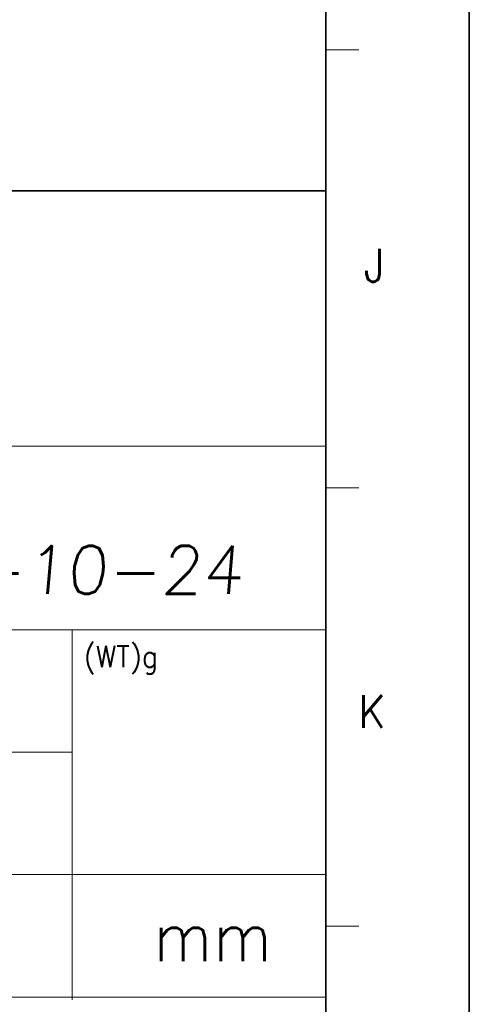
# Model space of a CAD drawing. Header units: millimetres. Extents: x 4065 to 8083, y -652 to 5416.
# Tile 235 of 256: x 5264 to 5332, y 4640 to 4790. Entities that reach past the tile are written whole.
import ezdxf
from ezdxf.enums import TextEntityAlignment as Align

# ---------------------------------------------------------------- set-up
doc = ezdxf.new("R2010")
doc.units = ezdxf.units.MM
doc.header["$LTSCALE"] = 0.8
doc.layers.get('0').update_dxf_attribs({"linetype": 'CONTINUOUS', "lineweight": 0})
doc.layers.add('2', color=3, linetype='CONTINUOUS', lineweight=0)
doc.styles.add('GHS', font='romans', dxfattribs={"height": 2, "bigfont": 'whgtxt'})
doc.styles.get("Standard").update_dxf_attribs({"font": 'romans.shx', "width": 0.8, "oblique": 5, "bigfont": 'whgtxt.shx'})

msp = doc.modelspace()

# ---------------------------------------------------------------- linework, layer by layer
at = {"color": 7, "linetype": 'Continuous', "lineweight": 35}
for p, q in [((5310.399, 4585.783), (5310.399, 5383.651)), ((5096.738, 4763.834), (5310.399, 4763.834))]:
    msp.add_line(p, q, dxfattribs=at)
at = {"color": 7, "linetype": 'Continuous'}
for p, q in [((5310.399, 4785.25), (5315.379, 4785.25)), ((5310.399, 4585.783), (5310.399, 4763.834)), ((5096.738, 4725.127), (5310.399, 4725.127)), ((5310.399, 4718.761), (5315.379, 4718.761)), ((5096.738, 4697.258), (5310.399, 4697.258)), ((5271.918, 4641.08), (5271.918, 4697.258)), ((5096.738, 4678.679), (5271.918, 4678.679)), ((5096.738, 4660.1), (5310.399, 4660.1)), ((5310.399, 4652.272), (5315.379, 4652.272)), ((5096.738, 4641.52), (5310.399, 4641.52))]:
    msp.add_line(p, q, dxfattribs=at)
at = {"color": 7, "linetype": 'Continuous', "lineweight": 35}
msp.add_lwpolyline([(5332.145, 5404.717), (4144.145, 5404.717), (4144.145, 4564.717), (5332.145, 4564.717)], close=True, dxfattribs=at)

# ---------------------------------------------------------------- texts
at = {"color": 7, "linetype": 'Continuous', "width": 0.933333}
for s, p in [('J', (5317.76, 4752.534)), ('K', (5317.396, 4684.844))]:
    msp.add_text(s, height=4.98, dxfattribs=at).set_placement(p, align=Align.MIDDLE_CENTER)
for s, height, p in [('(WT)g', 3.2303, (5273.708, 4694.805)), ('mm', 7.5373, (5284.228, 4654.518))]:
    msp.add_text(s, height=height, dxfattribs=at).set_placement(p, align=Align.TOP_LEFT)
at = {"layer": '2', "style": 'GHS', "oblique": 5}
msp.add_text('2016-10-24', height=7.2718, dxfattribs=at).set_placement((5231.747, 4702.691))

doc.saveas('drawing.dxf')
